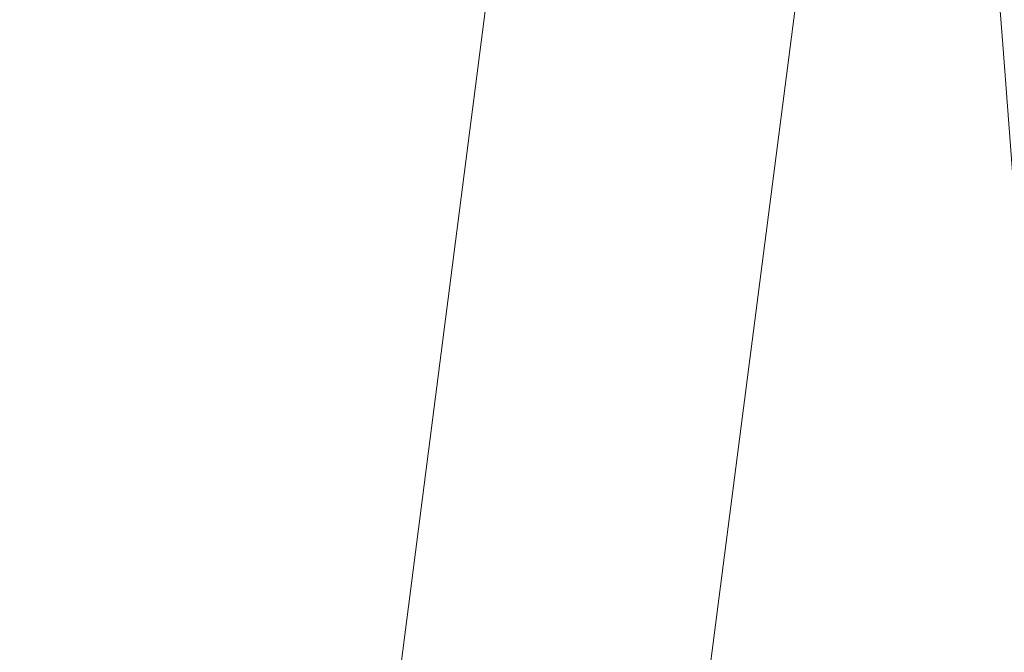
# Model space of a CAD drawing. Header units: millimetres. Extents: x -62314 to 79800, y -34032 to 28340.
# Tile 144 of 256: x 66889 to 66998, y -10492 to -10422. Entities that reach past the tile are written whole.
import ezdxf

# ---------------------------------------------------------------- set-up
doc = ezdxf.new("R2010")
doc.units = ezdxf.units.MM
doc.header["$LTSCALE"] = 508
doc.linetypes.add('Dash Style-6', pattern=[1.04164, 0.625, -0.20828, 0.06943, -0.13893])
doc.layers.add('(00) tekening-stramien-algemeen', color=7, linetype='Dash Style-6', lineweight=0)
doc.layers.add('None', color=7, linetype='Continuous', lineweight=0)

# ---------------------------------------------------------------- blocks, each defined once
blk = doc.blocks.new('bu-b-10')
at = {"layer": 'None', "color": 17, "lineweight": 0, "transparency": 33554687, "flags": 128}
blk.add_lwpolyline([(9917.39, 424.12), (9921.92, 390.42), (8673.36, 222.7), (8668.83, 256.4)], close=True, dxfattribs=at)
blk = doc.blocks.new('blok B 01 (2D)')
at = {"layer": 'None', "color": 17, "transparency": 33554687, "rotation": 90}
blk.add_blockref('bu-b-10', (68046.99, 8444.05), dxfattribs=at)
blk = doc.blocks.new('Stramien blok B')
at = {"layer": '(00) tekening-stramien-algemeen', "color": 2, "lineweight": 0, "transparency": 33554687}
blk.add_arc((35700.81, -3868.71), 33612.33, 18.044708, 49.822253, dxfattribs=at)

msp = doc.modelspace()

# ---------------------------------------------------------------- block references
at = {"layer": 'None', "color": 17, "transparency": 33554687}
for name, p, rotation in [('blok B 01 (2D)', (-3125.94, -10622.93), 344.9999999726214), ('Stramien blok B', (0, 0), 344.9999645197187)]:
    msp.add_blockref(name, p, dxfattribs=dict(at, rotation=rotation))

doc.saveas('drawing.dxf')
